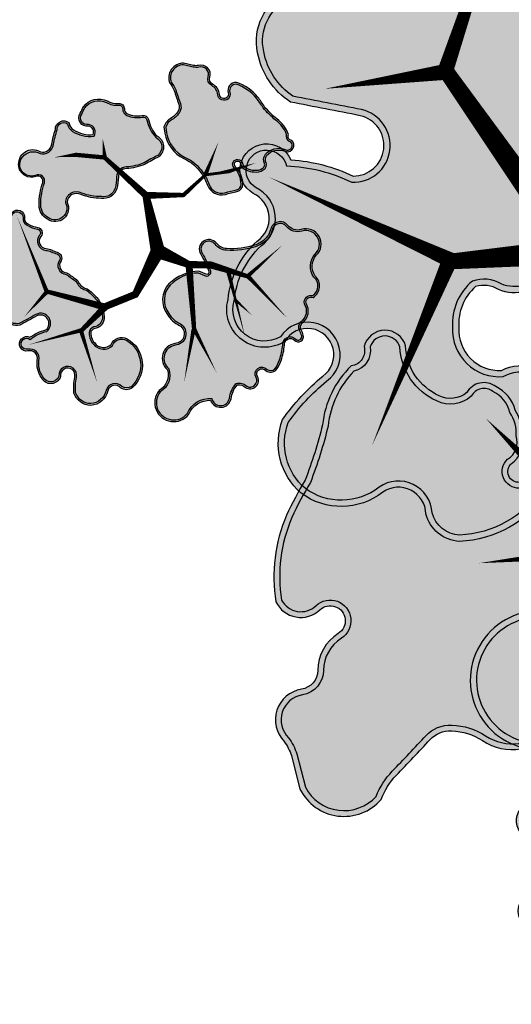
# Model space of a CAD drawing. Header units: metres. Extents: x -499360 to 60282433, y -11592314 to 5708004.
# Tile 14 of 128: x 32353314 to 32353324, y 5707873 to 5707892. Entities that reach past the tile are written whole.
import ezdxf

# ---------------------------------------------------------------- set-up
doc = ezdxf.new("R2010")
doc.units = ezdxf.units.M
doc.header["$LTSCALE"] = 0.75
doc.layers.get('0').update_dxf_attribs({"linetype": 'CONTINUOUS'})
for name, color, linetype, transparency in [('10414944$0$PF-Krone', 33, 'CONTINUOUS', 0.7), ('10414944$0$PF-Krone_SOL', 70, 'CONTINUOUS', 0.7), ('10414944$0$ST-Baum', 7, 'CONTINUOUS', 0.7)]:
    doc.layers.add(name, color=color, linetype=linetype, transparency=transparency)
doc.layers.add('10414944$0$PF-Stamm', color=7, linetype='CONTINUOUS', true_color=0x5f5144, transparency=0.7)

# ---------------------------------------------------------------- blocks, each defined once
blk = doc.blocks.new('10414944$0$PF-BAUM_12')
at = {"layer": '10414944$0$PF-Krone_SOL', "transparency": 33554457}
h = blk.add_hatch(color=256, dxfattribs=at)
h.dxf.hatch_style = 1
h.set_gradient(color1=(88, 186, 72), color2=(175, 217, 170), tint=1, name='INVSPHERICAL')
edge = h.paths.add_edge_path()
edge.add_arc((-1.2758, 1.3994), 0.541, 250.247, 303.4279)
edge.add_arc((-0.5984, 0.4188), 0.6511, 94.3691, 125.6409, ccw=False)
edge.add_arc((-0.5871, 0.2707), 0.7996, 79.906, 94.3691, ccw=False)
edge.add_arc((-0.4074, 1.2805), 0.2261, 259.906, 345.0368)
edge.add_arc((3.3556, 0.2748), 3.669, 162.1844, 165.0368, ccw=False)
edge.add_arc((-0.2456, 1.4321), 0.1137, 342.1844, 421.4181)
edge.add_arc((-0.3772, 1.1907), 0.3886, 61.4181, 105.4179)
edge.add_arc((-0.4936, 1.6129), 0.0494, 76.8677, 285.4179, ccw=False)
edge.add_arc((-0.4342, 1.767), 0.1165, 245.5523, 317.8819)
edge.add_arc((-0.4413, 1.8543), 0.1901, 299.5067, 335.7073)
edge.add_arc((-0.3904, 1.8889), 0.1664, 317.3096, 366.5168)
edge.add_arc((-0.3153, 1.9138), 0.0904, 356.15, 452.3298)
edge.add_arc((-0.2837, 2.1143), 0.1157, 186.3955, 252.2185, ccw=False)
edge.add_arc((-0.1459, 2.1399), 0.2556, 124.2968, 188.6524, ccw=False)
edge.add_arc((-0.3624, 2.4158), 0.0972, 318.2129, 468.9396)
edge.add_arc((-0.4455, 2.5549), 0.0698, 219.6885, 317.568, ccw=False)
edge.add_arc((-0.5987, 2.0825), 0.4392, 76.9102, 116.5449)
edge.add_arc((-1.4951, 4.5572), 2.1964, 281.7611, 288.5889, ccw=False)
edge.add_arc((-1.0114, 0.8578), 1.5496, 91.3323, 98.0021)
edge.add_arc((-1.1102, 1.691), 0.7109, 99.4638, 131.7622)
edge.add_arc((-1.4773, 2.1554), 0.1252, 148.2467, 256.0758)
edge.add_arc((-1.5238, 1.968), 0.068, -114.9556, 76.0758, ccw=False)
edge.add_arc((-1.6369, 1.7248), 0.2002, 65.0444, 122.1083)
edge.add_arc((-1.7899, 1.9686), 0.0876, 221.6314, 302.1083, ccw=False)
edge.add_arc((-1.9603, 1.8172), 0.1403, 41.6314, 166.8648)
edge.add_arc((-2.3449, 1.9519), 0.2684, 321.9495, 337.4752, ccw=False)
edge.add_line((-2.1335, 1.7864), (-2.2407, 1.6721))
edge.add_arc((-2.0502, 1.5575), 0.2224, 148.9568, 261.833)
edge.add_arc((-2.0149, 1.0239), 0.3205, 78.7718, 102.0334, ccw=False)
edge.add_arc((0.8412, 15.4111), 14.3475, 258.77175, 259.65948)
edge.add_arc((-1.7568, 1.1728), 0.1259, 30.356, 79.6595, ccw=False)
edge.add_arc((-1.8871, 1.0965), 0.2769, -0.4934, 30.356, ccw=False)
edge.add_arc((-1.3602, 1.092), 0.25, 179.5066, 221.3188)
edge.add_line((-1.548, 0.9269), (-1.4587, 0.8902))
edge = h.paths.add_edge_path()
edge.add_arc((-2.0595, -1.0849), 0.2169, 117.743, 251.4279, ccw=False)
edge.add_arc((-2.2535, -0.7961), 0.1343, 313.8671, 413.8729)
edge.add_arc((-1.1381, 0.5382), 1.6051, 221.524, 229.789, ccw=False)
edge.add_arc((-2.2843, -0.4137), 0.1251, 108.798, 243.7029, ccw=False)
edge.add_arc((-2.2657, -0.171), 0.1376, 244.6115, 299.8242)
edge.add_arc((-2.4922, 0.2242), 0.593, 299.8242, 314.8752)
edge.add_arc((-2.3634, 0.0948), 0.4104, 314.8752, 336.5607)
edge.add_arc((-2.0604, -0.1191), 0.0893, 34.547, 142.2333)
edge.add_arc((-2.2509, -0.0174), 0.1288, 205.94, 338.605, ccw=False)
edge.add_arc((-1.1082, 0.8264), 1.5473, 211.5442, 215.5748, ccw=False)
edge.add_arc((-2.1647, 0.1359), 0.2879, 123.2934, 204.4063, ccw=False)
edge.add_arc((-2.4675, 0.6266), 0.289, 300.0552, 335.4001)
edge.add_arc((-2.1302, 0.4722), 0.0819, 58.4002, 155.4001, ccw=False)
edge.add_arc((-2.0455, 0.6099), 0.0798, 238.4002, 306.4204)
edge.add_arc((-2.2163, 0.8415), 0.3675, 306.4204, 341.4929)
edge.add_arc((-1.7884, 0.6982), 0.0838, 72.4288, 161.4929, ccw=False)
edge.add_arc((-1.597, 1.3024), 0.5499, 252.4288, 281.6379)
edge.add_arc((-1.3833, 0.6006), 0.1928, 8.2479, 122.231, ccw=False)
edge.add_arc((1.4313, 0.4424), 2.6303, 175.9465, 181.0704)
edge.add_arc((-2.004, 0.487), 0.8109, 332.6061, 353.3579, ccw=False)
edge.add_arc((-1.1696, 0.0546), 0.1289, 152.6061, 239.8128)
edge.add_arc((-1.5709, -0.6354), 0.6693, 44.4632, 59.8128, ccw=False)
edge.add_arc((-1.2417, -0.3122), 0.208, -40.1663, 44.4632, ccw=False)
edge.add_arc((-1.7965, -0.0425), 0.8201, 308.5293, 330.4961, ccw=False)
edge.add_arc((-1.2134, -0.8063), 0.142, 120.5815, 237.174)
edge.add_arc((-1.3033, -1.1297), 0.2045, -64.491, 86.396, ccw=False)
edge.add_arc((-1.343, -1.1115), 0.2397, 240.4754, 302.2336, ccw=False)
edge.add_arc((-1.2125, -0.7918), 0.5839, 226.3665, 244.7952, ccw=False)
edge.add_arc((-0.7205, -0.1508), 1.3901, 222.9429, 229.9249, ccw=False)
edge.add_arc((-1.7937, -1.1495), 0.076, 42.9191, 173.4992)
edge.add_arc((-2.058, -1.1133), 0.1908, 248.2896, 351.6714, ccw=False)
edge = h.paths.add_edge_path()
edge.add_arc((1.2059, -0.0381), 0.6649, 150.7734, 194.5558)
edge.add_arc((0.911, -0.0942), 0.3659, 197.6599, 276.7526)
edge.add_arc((0.9525, -0.0442), 0.4134, 270.2152, 305.5241)
edge.add_arc((1.2637, -0.512), 0.1494, -27.7225, 118.3909, ccw=False)
edge.add_arc((1.6106, -0.6627), 0.2295, 159.2735, 288.7974)
edge.add_arc((1.6267, -1.1446), 0.2709, -1.083, 77.6692, ccw=False)
edge.add_arc((2.1687, -1.0477), 0.2897, 200.6132, 382.9337)
edge.add_arc((2.7072, -0.7257), 0.3429, 147.8227, 217.591, ccw=False)
edge.add_arc((2.4468, -0.3829), 0.1629, 259.448, 409.1515)
edge.add_arc((2.7989, 0.0617), 0.4045, 199.7173, 232.6211, ccw=False)
edge.add_arc((2.5485, -0.1163), 0.1368, 103.2593, 162.2981, ccw=False)
edge.add_arc((2.4584, 0.1299), 0.1274, 297.4752, 447.5021)
edge.add_arc((2.4597, 0.3353), 0.0783, 98.8157, 273.1184, ccw=False)
edge.add_arc((2.4, 0.5247), 0.1217, 293.027, 374.9291)
edge.add_arc((2.0245, 0.3266), 0.5439, 24.9483, 42.1183)
edge.add_arc((1.7775, 0.1571), 0.8417, 39.3994, 55.75)
edge.add_arc((2.2887, 0.9354), 0.0906, 104.7131, 245.5829, ccw=False)
edge.add_arc((2.2455, 1.1001), 0.0797, 284.7131, 435.2869)
edge.add_arc((2.1786, 0.8455), 0.3429, 75.2869, 90.1544)
edge.add_arc((2.192, 1.2908), 0.1034, 200.5438, 262.034, ccw=False)
edge.add_arc((1.8708, 1.2323), 0.2255, 5.6552, 92.2855)
edge.add_arc((1.8923, 1.533), 0.0813, 129.4673, 248.0142, ccw=False)
edge.add_arc((1.6377, 1.5925), 0.2029, 0.9413, 108.0271)
edge.add_arc((1.5516, 2.0411), 0.2568, 198.8038, 275.2311, ccw=False)
edge.add_arc((1.081, 1.9053), 0.2335, 13.1092, 167.2288)
edge.add_arc((0.6671, 1.9992), 0.1909, 279.3003, 347.2288, ccw=False)
edge.add_arc((0.7224, 1.6615), 0.1513, 99.3003, 228.8092)
edge.add_arc((0.4652, 1.3676), 0.2392, 21.1744, 48.8092, ccw=False)
edge.add_arc((0.3242, 1.313), 0.3904, -10.7857, 21.1744, ccw=False)
edge.add_arc((-0.3793, 1.447), 1.1066, 325.7449, 349.2143, ccw=False)
edge.add_arc((0.3558, 0.9464), 0.2172, 278.2663, 325.7449, ccw=False)
edge.add_arc((0.408, 0.5869), 0.146, 98.2663, 271.6731)
edge.add_arc((0.4514, -0.8972), 1.3387, 79.7675, 91.6731, ccw=False)
edge.add_arc((0.6892, 0.3779), 0.0423, -16.4325, 90.0101, ccw=False)
edge.add_line((0.7298, 0.3659), (0.6257, 0.2866))
edge = h.paths.add_edge_path()
edge.add_arc((-1.5552, -2.2569), 0.1724, 12.6189, 77.7455)
edge.add_arc((-1.4977, -1.992), 0.0986, 164.1816, 257.7455, ccw=False)
edge.add_arc((-1.7215, -1.8391), 0.1803, 315.6358, 396.2247)
edge.add_arc((-1.4722, -1.6964), 0.1099, 56.0167, 199.1656, ccw=False)
edge.add_arc((-1.3562, -1.5375), 0.087, 231.1844, 306.609)
edge.add_arc((-1.4968, -1.2476), 0.4081, 298.1575, 320.4218)
edge.add_arc((-1.118, -1.5607), 0.0835, 20.6534, 140.4218, ccw=False)
edge.add_arc((-0.9321, -1.4907), 0.1152, 200.6534, 324.1572)
edge.add_arc((-0.5981, -1.7319), 0.2968, 125.8433, 144.1572, ccw=False)
edge.add_arc((-1.1307, -0.9947), 0.6126, 305.8433, 313.7683)
edge.add_arc((-0.6402, -1.5068), 0.0965, 35.283, 133.7683, ccw=False)
edge.add_arc((-0.4573, -1.4114), 0.1114, 200.8653, 329.8017)
edge.add_arc((5.9643, -14.9126), 14.8587, 114.56415, 115.19461, ccw=False)
edge.add_arc((-0.1458, -1.5341), 0.1511, 81.9994, 116.2838, ccw=False)
edge.add_arc((-0.1295, -1.2153), 0.1692, 271.6238, 322.4573)
edge.add_arc((0.4219, -2.3582), 1.1204, 101.7391, 111.8636, ccw=False)
edge.add_arc((0.2817, -1.7045), 0.4518, 61.0493, 101.1946, ccw=False)
edge.add_arc((0.4293, -1.462), 0.1686, -13.3297, 65.0541, ccw=False)
edge.add_arc((0.701, -1.5438), 0.116, 158.2537, 207.0243)
edge.add_arc((0.7267, -1.4357), 0.2061, 231.2626, 284.3776)
edge.add_arc((0.7594, -1.468), 0.1684, 276.3107, 373.1888)
edge.add_arc((1.0623, -1.3226), 0.1754, 121.9096, 217.5827, ccw=False)
edge.add_arc((1.2009, -1.5786), 0.4663, 12.4963, 119.7416, ccw=False)
edge.add_arc((1.5062, -1.4974), 0.1512, -66.2252, 7.4787, ccw=False)
edge.add_arc((1.5907, -1.7479), 0.1146, 101.8196, 224.4343)
edge.add_arc((1.3238, -2.0366), 0.2788, -26.9882, 48.417, ccw=False)
edge.add_arc((1.3365, -2.0229), 0.2743, 258.9909, 329.2486, ccw=False)
edge.add_arc((1.6618, -1.4757), 0.8996, 229.3858, 245.1764, ccw=False)
edge.add_arc((0.9994, -2.237), 0.1097, 45.6037, 249.2448)
edge.add_arc((0.8451, -2.4465), 0.1573, -95.435, 42.7788, ccw=False)
edge.add_arc((0.8007, -2.2203), 0.3839, 232.8, 274.4074, ccw=False)
edge.add_arc((0.4866, -2.6064), 0.1147, 44.402, 165.1103)
edge.add_arc((0.2716, -2.5387), 0.1109, 123.3852, 339.8557, ccw=False)
edge.add_arc((0.9022, -2.3675), 0.6961, 164.2604, 186.4803, ccw=False)
edge.add_arc((0.1064, -2.2008), 0.1278, 9.9652, 176.7192)
edge.add_arc((-48.3159, -1.4499), 48.3004, 358.76613, 359.11787, ccw=False)
edge.add_arc((-0.3152, -2.3669), 0.3137, 290.4729, 336.8998, ccw=False)
edge.add_arc((-0.2908, -2.4562), 0.2217, 213.8839, 292.6434, ccw=False)
edge.add_arc((-0.5922, -2.5593), 0.1191, 350.144, 508.4434)
edge.add_arc((-0.7458, -2.3559), 0.1504, 180.1486, 290.2791, ccw=False)
edge.add_arc((-1.1241, -2.4703), 0.2548, 26.5922, 75.6656)
edge.add_arc((-1.166, -2.6346), 0.4243, 75.6656, 104.3344)
edge.add_arc((-1.3217, -2.0253), 0.2045, 251.4046, 284.3344, ccw=False)
at = {"layer": '10414944$0$PF-Krone'}
for points in [[(-1.4587, 0.8902, 0.236302), (-0.9778, 0.9479, -0.137302), (-0.648, 1.068, -0.063191), (-0.447, 1.0579, 0.389536), (-0.189, 1.2221, -0.012446), (-0.1374, 1.3973, 0.360188), (-0.1913, 1.5319, 0.194379), (-0.4805, 1.5653, -1.286295), (-0.4824, 1.6609, 0.326511), (-0.3477, 1.6889, 0.159282), (-0.2681, 1.7761, 0.218069), (-0.2251, 1.9078, 0.446169), (-0.319, 2.0042, -0.295374), (-0.3986, 2.1015, -0.288426), (-0.29, 2.3511, 0.772377), (-0.394, 2.5078, -0.455092), (-0.4992, 2.5103, 0.174684), (-0.7949, 2.4754, -0.029801), (-1.0474, 2.4069, 0.029111), (-1.2271, 2.3923, 0.141869), (-1.5837, 2.2213, 0.508586), (-1.5074, 2.034, -1.101217), (-1.5525, 1.9063, 0.254264), (-1.7433, 1.8944, -0.366329), (-1.8554, 1.9104, 0.608209), (-2.0969, 1.8491, -0.067848), (-2.1335, 1.7864, 0), (-2.2407, 1.6721, 0.536623), (-2.0818, 1.3373, -0.101848), (-1.9525, 1.3382, 0.003873), (-1.7342, 1.2967, -0.218508), (-1.6482, 1.2364, -0.135425), (-1.6102, 1.0941, 0.184492), (-1.548, 0.9269)], [(-1.4493, 0.9145, 0.235756), (-0.9926, 0.9693, -0.137109), (-0.65, 1.0939, -0.063191), (-0.4424, 1.0835, 0.389536), (-0.2141, 1.2288, -0.012446), (-0.1622, 1.4053, 0.360188), (-0.2037, 1.5091, 0.194379), (-0.4736, 1.5402, -1.313113), (-0.4736, 1.6855, 0.345734), (-0.3643, 1.7094, 0.172714), (-0.2901, 1.7907, 0.230529), (-0.2512, 1.9073, 0.475615), (-0.3219, 1.9779, -0.304436), (-0.4244, 2.098, -0.284585), (-0.3075, 2.3706, 0.726016), (-0.3802, 2.4848, -0.402009), (-0.5128, 2.4867, 0.170881), (-0.7849, 2.4513, -0.030277), (-1.0444, 2.381, 0.029443), (-1.2231, 2.3665, 0.140272), (-1.5634, 2.2045, 0.497246), (-1.5012, 2.0592, -1.101217), (-1.5634, 1.8827, 0.254264), (-1.7295, 1.8724, -0.366329), (-1.8748, 1.8931, 0.61415), (-2.072, 1.8412, -0.070819), (-2.1138, 1.7695, 0), (-2.2198, 1.6564, 0.525075), (-2.0824, 1.3638, -0.0983), (-1.9475, 1.3638, 0.003873), (-1.7295, 1.3222, -0.218508), (-1.6257, 1.2496, -0.135425), (-1.5842, 1.0939, 0.177651), (-1.5323, 0.9486)], [(0.6257, 0.2866, 0.193395), (0.5624, -0.2052, 0.359494), (0.9541, -0.4575, 0.155295), (1.1927, -0.3806, -0.740727), (1.396, -0.5815, 0.634154), (1.6845, -0.88, -0.357816), (1.8975, -1.1497, 1.020458), (2.4355, -0.9348, -0.314188), (2.417, -0.5431, 0.765274), (2.5534, -0.2597, -0.144564), (2.4182, -0.0747, -0.263459), (2.5171, 0.0169, 0.767513), (2.4639, 0.2571, -0.951478), (2.4477, 0.4126, 0.373398), (2.5177, 0.556, 0.075059), (2.428, 0.6914, 0.071464), (2.2513, 0.8529, -0.705879), (2.2657, 1.023, 0.771312), (2.2657, 1.1771, 0.064963), (2.1777, 1.1884, -0.27493), (2.0952, 1.2545, 0.397091), (1.8618, 1.4576, -0.568927), (1.8406, 1.5958, 0.504511), (1.575, 1.7854, -0.346415), (1.3085, 1.9583, 0.796288), (0.8532, 1.957, -0.305389), (0.698, 1.8108, 0.634062), (0.6227, 1.5476, -0.121167), (0.6883, 1.454, -0.140363), (0.7077, 1.2399, -0.102764), (0.5353, 0.8241, -0.21018), (0.387, 0.7314, 0.944057), (0.4123, 0.4409, -0.051995), (0.6892, 0.4202, -0.500995), (0.7298, 0.3659)], [(0.6458, 0.2692, 0.190937), (0.5874, -0.198, 0.360145), (0.9525, -0.4315, 0.157291), (1.1788, -0.3585, -0.740752), (1.4198, -0.5921, 0.643471), (1.6826, -0.853, -0.360113), (1.9236, -1.145, 1.005174), (2.4128, -0.9479, -0.325759), (2.4055, -0.5134, 0.812791), (2.5369, -0.2798, -0.149118), (2.3909, -0.0755, -0.272395), (2.5077, 0.0413, 0.751835), (2.4639, 0.2311, -0.928423), (2.4401, 0.4377, 0.358623), (2.4931, 0.5472, 0.074197), (2.4083, 0.6744, 0.071015), (2.2383, 0.8302, -0.698214), (2.2591, 1.0482, 0.771312), (2.2591, 1.152, 0.066315), (2.1761, 1.1624, -0.286763), (2.0696, 1.2488, 0.408934), (1.8579, 1.4313, -0.545784), (1.8141, 1.6065, 0.489703), (1.5804, 1.7598, -0.350827), (1.2834, 1.9512, 0.798701), (0.8786, 1.9512, -0.305389), (0.7022, 1.7851, 0.634062), (0.6399, 1.5672, -0.121167), (0.7125, 1.4634, -0.140363), (0.7333, 1.235, -0.102764), (0.5568, 0.8095, -0.21018), (0.3908, 0.7057, 0.944057), (0.4115, 0.4669, -0.051616), (0.6918, 0.4462, -0.532673), (0.7514, 0.3497)], [(-2.1286, -1.2905, -0.65991), (-2.1605, -0.8929, 0.466338), (-2.1744, -0.6876, -0.036078), (-2.3398, -0.5259, -0.667578), (-2.3247, -0.2952, 0.245683), (-2.1973, -0.2903, 0.065767), (-2.0738, -0.1961, 0.094904), (-1.9868, -0.0685, 0.507802), (-2.131, -0.0644, -0.653541), (-2.3667, -0.0738, -0.017589), (-2.4268, 0.0169, -0.369479), (-2.3227, 0.3765, 0.155455), (-2.2047, 0.5063, -0.450466), (-2.0873, 0.542, 0.305827), (-1.9981, 0.5457, 0.154239), (-1.8678, 0.7248, -0.409437), (-1.7631, 0.7781, 0.128143), (-1.4861, 0.7637, -0.54286), (-1.1924, 0.6283, 0.022361), (-1.1986, 0.3932, -0.090795), (-1.284, 0.1139, 0.400005), (-1.2344, -0.0569, -0.067076), (-1.0933, -0.1666, -0.387019), (-1.0828, -0.4464, -0.096143), (-1.2857, -0.6841, 0.557693), (-1.2904, -0.9256, -0.773495), (-1.2152, -1.3143, -0.276189), (-1.4612, -1.3201, -0.080584), (-1.6154, -1.2144, -0.030474), (-1.7381, -1.0978, 0.640635), (-1.8692, -1.1409, -0.484398)], [(-2.2272, -1.1718, -0.377035), (-2.1418, -0.911, 0.462758), (-2.1582, -0.6671, -0.036793), (-2.3239, -0.5046, -0.650672), (-2.3251, -0.3233, 0.226885), (-2.1843, -0.3129, 0.065767), (-2.0555, -0.2145, 0.102669), (-1.9578, -0.0664, 0.560734), (-2.154, -0.0518, -0.672352), (-2.3442, -0.0605, -0.017696), (-2.4038, 0.0291, -0.366993), (-2.309, 0.3543, 0.154831), (-2.181, 0.4955, -0.450466), (-2.1009, 0.5198, 0.305827), (-1.9827, 0.5248, 0.154239), (-1.8432, 0.7165, -0.409437), (-1.7709, 0.7533, 0.13033), (-1.476, 0.7393, -0.546373), (-1.2186, 0.6272, 0.02192), (-1.2246, 0.3945, -0.090238), (-1.3071, 0.1259, 0.400005), (-1.2475, -0.0793, -0.067076), (-1.1118, -0.1848, -0.390762), (-1.1042, -0.4314, -0.096389), (-1.3005, -0.6626, 0.568263), (-1.2983, -0.9513, -0.791061), (-1.2278, -1.2915, -0.279339), (-1.4492, -1.297, -0.081396), (-1.5981, -1.195, -0.030819), (-1.7198, -1.0793, 0.674462), (-1.888, -1.14, -0.76422)], [(-1.3869, -2.2192, 0.292073), (-1.5186, -2.0883, -0.432551), (-1.5925, -1.9652, 0.366883), (-1.576, -1.7325, -0.720884), (-1.4107, -1.6053, 0.341522), (-1.3043, -1.6073, 0.097453), (-1.1823, -1.5075, -0.576003), (-1.0399, -1.5313, 0.597917), (-0.8388, -1.5581, -0.08008), (-0.772, -1.4913, 0.034593), (-0.7069, -1.4371, -0.458286), (-0.5614, -1.451, 0.630565), (-0.361, -1.4674, -0.002751), (-0.2127, -1.3986, -0.15072), (-0.1247, -1.3845, 0.225513), (0.0047, -1.3184, -0.044205), (0.194, -1.2613, -0.176981), (0.5004, -1.3091, -0.356005), (0.5933, -1.5008, 0.216074), (0.5977, -1.5965, 0.235998), (0.7779, -1.6354, 0.449828), (0.9233, -1.4296, -0.443521), (0.9696, -1.1737, -0.505384), (1.6561, -1.4777, -0.333159), (1.5672, -1.6358, 0.592663), (1.5088, -1.8281, -0.341427), (1.5722, -2.1632, -0.316536), (1.2841, -2.2922, -0.069009), (1.0762, -2.1586, 1.23095), (0.9605, -2.3396, -0.688656), (0.8302, -2.6031, -0.183568), (0.5686, -2.5261, 0.581478), (0.3758, -2.5769, -1.382341), (0.2106, -2.4461, -0.097258), (0.2322, -2.1787, 0.890608), (-0.0212, -2.1935, -0.001535), (-0.0267, -2.4899, -0.205393), (-0.2055, -2.6607, -0.357852), (-0.4749, -2.5797, 0.826532), (-0.6937, -2.497, -0.521291), (-0.8962, -2.3563, 0.217457), (-1.061, -2.2235, 0.125748), (-1.2711, -2.2235, -0.14468)], [(-1.3656, -2.1984, 0.270797), (-1.5131, -2.0629, -0.432551), (-1.5675, -1.9722, 0.354737), (-1.5553, -1.7285, -0.649808), (-1.424, -1.6226, 0.359616), (-1.292, -1.6303, 0.097453), (-1.1623, -1.5241, -0.576003), (-1.0642, -1.5405, 0.597917), (-0.8177, -1.5733, -0.08008), (-0.7567, -1.5124, 0.034593), (-0.6889, -1.4559, -0.446057), (-0.5843, -1.4638, 0.599943), (-0.343, -1.4877, -0.002629), (-0.2015, -1.4221, -0.15559), (-0.1264, -1.4105, 0.218765), (0.0207, -1.3401, -0.04262), (0.1991, -1.2868, -0.177473), (0.4886, -1.3323, -0.354321), (0.5684, -1.4932, 0.222706), (0.5772, -1.6133, 0.240128), (0.7826, -1.661, 0.456345), (0.9471, -1.4178, -0.452999), (0.9829, -1.1961, -0.504186), (1.6305, -1.4822, -0.325283), (1.5589, -1.611, 0.587825), (1.491, -1.847, -0.341406), (1.5495, -2.1506, -0.312164), (1.2921, -2.2672, -0.067854), (1.0938, -2.1394, 1.19624), (0.9451, -2.3614, -0.679338), (0.8305, -2.577, -0.183947), (0.5857, -2.5065, 0.573485), (0.351, -2.5689, -1.514783), (0.2386, -2.4604, -0.105945), (0.2588, -2.1803, 0.910696), (-0.0472, -2.1926, -0.001511), (-0.0526, -2.4842, -0.20139), (-0.2151, -2.6365, -0.344816), (-0.4477, -2.573, 0.767089), (-0.7104, -2.4752, -0.515063), (-0.8701, -2.3505, 0.223578), (-1.0546, -2.1983, 0.125748), (-1.2775, -2.1983, -0.125245)]]:
    blk.add_lwpolyline(points, format="xyb", close=True, dxfattribs=at)
at = {"layer": '10414944$0$PF-Stamm'}
for points in [[(0.0456, -0.1011, 0.2167, 0.1084, 0), (-0.7801, 0.1666, 0.1084, 0.065, 0), (-0.4991, 0.6653, 0.065, 0.0433, 0), (-0.5991, 1.1076, 0.0433, 0.0433, 0), (-0.4753, 1.4051, 0.065, 1.976742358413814e-14, 0), (-0.3709, 1.869, 0, 0, 0)], [(0.0456, -0.1011, 0.2167, 0.1084, 0), (0.458, 0.2037, 0.1084, 0.1084, 0), (0.6352, 0.4942, 0.1084, 0.065, 0), (1.0621, 0.8906, 0.065, 0, 0), (0.9169, 1.5817, 0, 0, 0)], [(-0.5991, 1.1076, 0.065, 0, 0), (-0.9411, 1.541, 0, 0, 0)], [(1.0734, 0.8981, 0.065, 0, 0), (1.9382, 1.1002, 0, 0, 0)], [(0.8405, 0.6849, 0.0657, 0.065, 0), (0.8408, 0.6755, 0.065, 0, 0), (1.8499, 0.3936, 0, 0, 0)], [(1.2915, 0.5526, 0.0455, 1.248468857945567e-14, 0), (1.6095, 0.6515, 0, 0, 0)], [(0.4766, 0.1999, 0.1084, 0.065, 0), (1.3496, -0.2158, 0.065, 0, 0), (2.1032, -0.2533, 0, 0, 0)], [(-0.7801, 0.1666, 0.1084, 0.065, 0), (-1.5906, -0.088, 0.065, 0, 0), (-1.8608, 0.029, 0, 0, 0)], [(0.0456, -0.1011, 0.2167, 0.1084, 0), (0.4458, -0.7261, 0.1084, 0.1084, 0), (0.3792, -1.2094, 0.1084, 0.065, 0), (0.5139, -1.7227, 0.065, 2.236840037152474e-14, 0), (1.3267, -1.9065, 0, 0, 0)], [(-1.5855, -0.0745, 0.065, 0.065, 0), (-1.8491, -0.4467, 0.065, 0, 0), (-1.9786, -0.7431, 0, 0, 0)], [(1.3551, -0.2293, 0.065, 0, 0), (1.9846, -0.7587, 0, 0, 0), (1.9985, -0.7574, 0, 0, 0)], [(0.3792, -1.2284, 0.1084, 0.065, 0), (-0.2688, -1.8764, 0.065, 0, 0), (-1.4983, -1.6926, 0, 0, 0)], [(0.5086, -1.7124, 0.065, 0, 0), (0.297, -2.5257, 0, 0, 0)], [(-0.2593, -1.8859, 0.065, 0, 0), (-0.1056, -2.3597, 0, 0, 0), (-0.2688, -2.6512, 0, 0, 0)]]:
    blk.add_lwpolyline(points, format="xyseb", dxfattribs=at)
blk = doc.blocks.new('10414944')
at = {"layer": '10414944$0$ST-Baum'}
for p, xscale, yscale, zscale, rotation in [((32353331.271, 5707888.435), 4.769318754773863, 4.769318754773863, 1.987216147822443, 260), ((32353331.268, 5707881.283), 4.389404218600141, 4.389404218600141, 1.828918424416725, 57.40868327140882), ((32353317.045, 5707887.774), 1.304551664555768, 1.304551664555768, 0.5435631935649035, 300.0000000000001)]:
    blk.add_blockref('10414944$0$PF-BAUM_12', p, dxfattribs=dict(at, xscale=xscale, yscale=yscale, zscale=zscale, rotation=rotation))

msp = doc.modelspace()

# ---------------------------------------------------------------- block references
msp.add_blockref('10414944', (0, 0))

doc.saveas('drawing.dxf')
